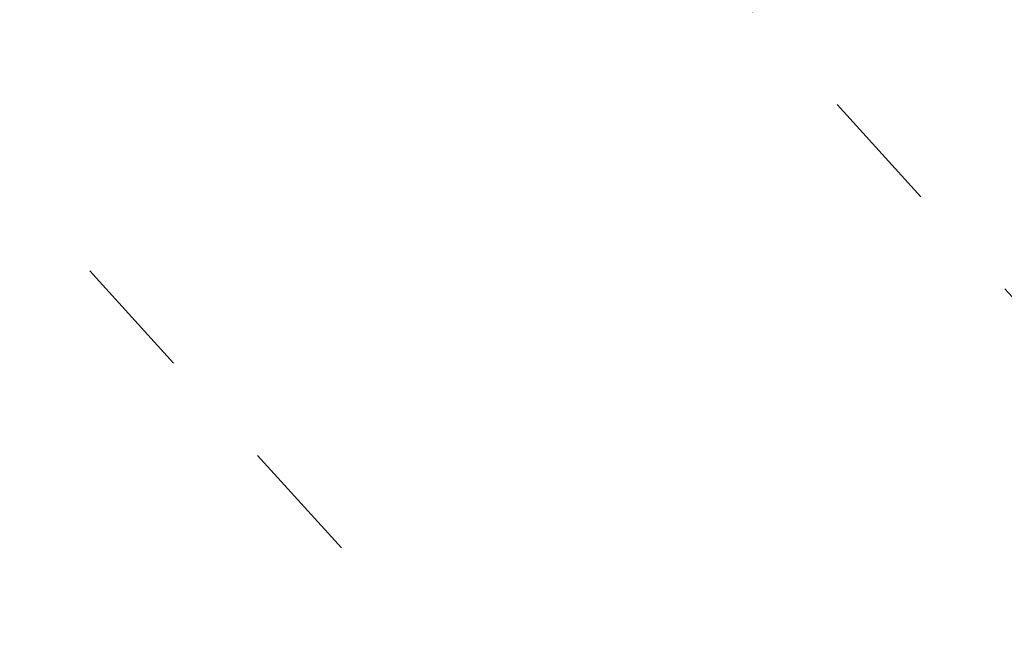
# Model space of a CAD drawing. Extents: x 0 to 361260, y 0 to 4201817.
# Tile 251 of 256: x 360271.44 to 360277.36, y 4200434.21 to 4200437.88. Entities that reach past the tile are written whole.
import ezdxf

# ---------------------------------------------------------------- set-up
doc = ezdxf.new("R2010")
doc.units = 0
doc.header["$LTSCALE"] = 0.5
doc.header["$MEASUREMENT"] = 0
doc.linetypes.add('Д_ТРОТ_ТРУБА', pattern=[3, 1.5, -1.5])
doc.layers.add('(025) Дорога', color=7, linetype='Continuous')

msp = doc.modelspace()

# ---------------------------------------------------------------- linework, layer by layer
at = {"layer": '(025) Дорога', "linetype": 'Д_ТРОТ_ТРУБА', "flags": 128}
for points in [[(360044.1953, 4200796.0117), (360041.8164, 4200791.7725), (360042.3584, 4200788.3041), (360046.0867, 4200780.21), (360059.0121, 4200755.8869), (360082.2659, 4200713.415), (360119.8375, 4200651.9108), (360154.2478, 4200588.2735), (360168.9516, 4200565.337), (360182.6178, 4200547.7659), (360213.0435, 4200512.0439), (360268.2829, 4200446.2622), (360308.9265, 4200401.5342), (360387.3686, 4200322.5934), (360428.1163, 4200283.4973), (360457.1161, 4200256.4198), (360464.8857, 4200245.4437), (360476.5072, 4200228.2628), (360489.0602, 4200214.493), (360499.0649, 4200202.9837)], [(360034.8587, 4200791.3921), (360036.7325, 4200790.5012), (360038.7612, 4200786.5526), (360042.5011, 4200778.4333), (360055.4916, 4200753.9879), (360078.8029, 4200711.4108), (360116.369, 4200649.9155), (360150.8, 4200586.24), (360165.6824, 4200563.025), (360179.515, 4200545.24), (360209.9892, 4200509.4609), (360265.27, 4200443.63), (360306.0262, 4200398.7781), (360384.5648, 4200319.7401), (360425.3665, 4200280.5922), (360454.0874, 4200253.7751), (360461.5963, 4200243.1673), (360473.3562, 4200225.7819), (360486.0723, 4200211.8331), (360495.2332, 4200201.2946)]]:
    msp.add_lwpolyline(points, dxfattribs=at)

doc.saveas('drawing.dxf')
